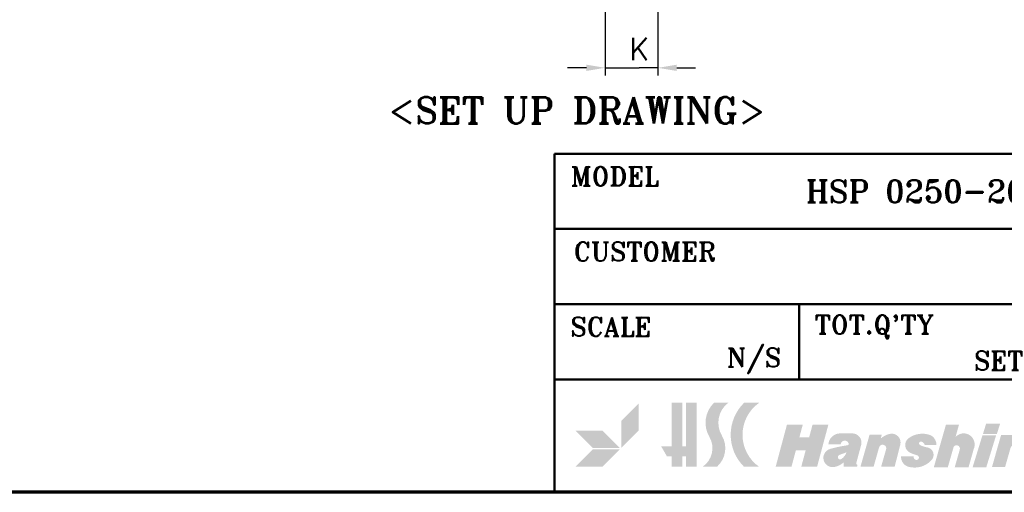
# Model space of a CAD drawing. Header units: millimetres. Extents: x 10 to 410, y -332 to 440.
# Tile 4 of 9: x 209 to 340, y 10 to 73. Entities that reach past the tile are written whole.
import ezdxf

# ---------------------------------------------------------------- set-up
doc = ezdxf.new("R2010")
doc.units = ezdxf.units.MM
doc.layers.get('0').update_dxf_attribs({"lineweight": 25})
for name, color, linetype, lineweight in [('경계(ISO)', 7, 'Continuous', 70), ('기호(ISO)', 7, 'Continuous', 25), ('제목(ISO)', 7, 'Continuous', 50), ('치수(ISO)', 7, 'Continuous', 25), ('해치 (ISO)', 3, 'Continuous', 18)]:
    doc.layers.add(name, color=color, linetype=linetype, lineweight=lineweight)
doc.styles.add('주 문자 (ISO)', font='tahoma.ttf')
doc.styles.add('텍스트 스타일70', font='RomanT.shx')
doc.styles.add('한신 주석 텍스트', font='RomanT.shx')
doc.styles.add('한신치수', font='RomanS.shx')
doc.dimstyles.new('한신체인', dxfattribs={"dimtxt": 3, "dimasz": 2.5, "dimexe": 1, "dimexo": 1, "dimgap": 1, "dimtad": 1, "dimrnd": 1e-08, "dimdsep": 46, "dimtxsty": '한신치수', "dimcen": 0.09, "dimdle": 10, "dimclrd": 3, "dimclre": 3, "dimclrt": 3, "dimazin": 2, "dimtfac": 1.168400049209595, "dimtmove": 0, "dimatfit": 3, "dimfxl": 0, "dimtolj": 1, "dimlwd": -1, "dimlwe": -1, "dimarcsym": 0})

# ---------------------------------------------------------------- blocks, each defined once
blk = doc.blocks.new('경계 도면틀')
at = {"layer": '경계(ISO)'}
blk.add_line((410, 10.00000000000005), (10, 10), dxfattribs=at)
blk = doc.blocks.new('제목 블록 한신체인 표제란')
at = {"layer": '해치 (ISO)'}
for points in [[(572.1855598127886, -133.2070913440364), (574.4855598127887, -130.9070913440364), (574.4855598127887, -127.3070913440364), (572.1855598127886, -129.6070913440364)], [(578.8855598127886, -133.0070913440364), (578.8855598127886, -127.2070913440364), (580.2855598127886, -127.2070913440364), (580.2855598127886, -133.0070913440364), (580.7855598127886, -133.0070913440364), (580.7855598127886, -127.2070913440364), (582.1855598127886, -127.2070913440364), (582.1855598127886, -135.7070913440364), (580.7855598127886, -135.7070913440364), (580.7855598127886, -134.3070913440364), (580.2855598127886, -134.3070913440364), (580.2855598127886, -135.7070913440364), (578.8855598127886, -135.7070913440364), (578.8855598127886, -134.3070913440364), (578.2361151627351, -134.3070913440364), (577.4855598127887, -133.0070913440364)], [(592.6855598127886, -135.7070913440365), (594.7855598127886, -135.7070913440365), (595.3750480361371, -133.5070913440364), (596.675048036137, -133.5070913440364), (596.0855598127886, -135.7070913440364), (598.1855598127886, -135.7070913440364), (599.6860752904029, -130.1070913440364), (597.5860752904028, -130.1070913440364), (597.1305616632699, -131.8070913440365), (595.8305616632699, -131.8070913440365), (596.2860752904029, -130.1070913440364), (594.186075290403, -130.1070913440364)], [(620.2216046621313, -131.3413157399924), (622.0747405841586, -131.3413157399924), (622.4906790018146, -129.9905162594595), (620.6375430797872, -129.9905162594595)], [(646.5809300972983, -131.2808247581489), (648.4340660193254, -131.2808247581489), (648.8500044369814, -129.930025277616), (646.9968685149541, -129.930025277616)], [(673.765548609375, -135.8005525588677), (678.0002387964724, -135.8005525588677), (678.4917728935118, -133.9995011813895), (676.2448087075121, -133.9995011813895), (677.2351065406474, -130.125030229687), (675.3144842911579, -130.125030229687)], [(568.3855598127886, -133.2070913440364), (566.0855598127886, -130.9070913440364), (569.6855598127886, -130.9070913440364), (571.9855598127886, -133.2070913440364)], [(618.8346897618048, -135.8005525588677), (620.6501352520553, -135.8005525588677), (621.9724967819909, -131.5060580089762), (620.1570512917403, -131.5060580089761)], [(647.0094606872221, -135.7400615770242), (645.1940151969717, -135.7400615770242), (646.5163767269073, -131.4455670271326), (648.3318222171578, -131.4455670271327)], [(566.0855598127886, -135.7070913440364), (569.6855598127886, -135.7070913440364), (571.9855598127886, -133.4070913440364), (568.3855598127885, -133.4070913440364)], [(666.2802856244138, -135.7400615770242), (668.0956620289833, -135.7400615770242), (668.6065279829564, -133.8681755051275), (666.7911515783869, -133.8681755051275)], [(688.7132258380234, -135.7400615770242), (686.8978494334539, -135.7400615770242), (687.408715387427, -133.8681755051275), (689.2240917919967, -133.8681755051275)]]:
    blk.add_hatch(color=7, dxfattribs=at).paths.add_polyline_path(points)
h = blk.add_hatch(color=7, dxfattribs=at)
edge = h.paths.add_edge_path()
edge.add_line((582.9855598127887, -135.7070913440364), (584.8855598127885, -135.7070913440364))
edge.add_arc((582.6992387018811, -133.2352499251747), 3.3, 311.4924651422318, 390.6839073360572)
edge.add_arc((588.396401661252, -129.8546860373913), 3.324641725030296, 127.2165836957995, 210.6839073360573, ccw=False)
edge.add_line((586.3855598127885, -127.2070913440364), (584.4855598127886, -127.2070913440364))
edge.add_arc((587.0701762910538, -129.8546860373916), 3.700000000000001, 134.310384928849, 210.3022662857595)
edge.add_arc((581.2855598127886, -133.2352499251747), 3, -55.48189215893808, 30.302266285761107, ccw=False)
h = blk.add_hatch(color=7, dxfattribs=at)
edge = h.paths.add_edge_path()
edge.add_line((588.4855598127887, -135.7070913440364), (590.4855598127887, -135.7070913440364))
edge.add_arc((593.4818074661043, -131.4570913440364), 5.200000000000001, 125.18381548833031, 234.81618451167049, ccw=False)
edge.add_line((590.4855598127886, -127.2070913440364), (588.4855598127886, -127.2070913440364))
edge.add_arc((592.6818074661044, -131.4570913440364), 5.972519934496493, 134.6353716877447, 225.3646283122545)
h = blk.add_hatch(color=7, dxfattribs=at)
edge = h.paths.add_edge_path()
edge.add_line((613.6845833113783, -135.8005525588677), (615.5446237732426, -135.8005525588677))
edge.add_line((615.5446237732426, -135.8005525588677), (616.294903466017, -133.1624995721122))
edge.add_arc((616.7190504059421, -133.2831297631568), 0.4409674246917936, -15.87610207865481, 164.1238979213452, ccw=False)
edge.add_line((617.1431973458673, -133.4037599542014), (616.4615336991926, -135.8005525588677))
edge.add_line((616.4615336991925, -135.8005525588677), (618.2954230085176, -135.8005525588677))
edge.add_line((618.2954230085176, -135.8005525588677), (618.9790811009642, -133.3967472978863))
edge.add_arc((617.446487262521, -132.7387792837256), 1.667862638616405, 336.7653479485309, 365.3220899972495)
edge.add_arc((617.6602325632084, -132.7188676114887), 1.453191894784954, 5.322089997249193, 138.548224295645)
edge.add_line((616.5710461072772, -131.7568699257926), (617.0351520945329, -130.125030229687))
edge.add_line((617.0351520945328, -130.125030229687), (615.2987393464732, -130.125030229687))
edge.add_line((615.2987393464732, -130.125030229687), (613.6845833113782, -135.8005525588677))
h = blk.add_hatch(color=7, dxfattribs=at)
edge = h.paths.add_edge_path()
edge.add_line((633.5626346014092, -132.260995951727), (635.3511772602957, -132.2609959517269))
edge.add_arc((633.7753765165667, -131.6827954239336), 1.678530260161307, 339.8506555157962, 415.660920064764)
edge.add_arc((633.3066156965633, -132.3689672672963), 2.509534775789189, 55.66092006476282, 102.5505225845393)
edge.add_arc((633.6964614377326, -134.1201387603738), 4.303575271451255, 102.5505225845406, 158.27268457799)
edge.add_arc((631.9639574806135, -133.4297347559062), 2.438574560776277, 158.2726845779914, 262.4542726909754)
edge.add_arc((632.0604522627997, -132.7012771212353), 3.173395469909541, 262.4542726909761, 348.8612562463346)
edge.add_line((635.1740681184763, -133.314331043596), (633.2825916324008, -133.314331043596))
edge.add_arc((630.7094698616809, -132.1543399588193), 2.822505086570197, 322.4703846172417, 335.73363402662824, ccw=False)
edge.add_arc((632.3360042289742, -133.4037599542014), 0.7714896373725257, 185.5092623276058, 322.4703846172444, ccw=False)
edge.add_arc((633.6840483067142, -133.2737381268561), 2.125789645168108, 120.84471607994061, 185.5092623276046, ccw=False)
edge.add_arc((632.8560371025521, -131.887197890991), 0.5108294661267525, 70.46878331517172, 120.8447160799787, ccw=False)
edge.add_arc((632.7552277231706, -132.1713826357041), 0.8123647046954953, -6.333282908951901, 70.4687833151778, ccw=False)
h = blk.add_hatch(color=7, dxfattribs=at)
edge = h.paths.add_edge_path()
edge.add_line((634.722217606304, -135.8005525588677), (636.5822580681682, -135.8005525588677))
edge.add_line((636.5822580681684, -135.8005525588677), (637.3325377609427, -133.1624995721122))
edge.add_arc((637.7566847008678, -133.2831297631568), 0.4409674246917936, -15.87610207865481, 164.1238979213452, ccw=False)
edge.add_line((638.1808316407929, -133.4037599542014), (637.4991679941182, -135.8005525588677))
edge.add_line((637.4991679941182, -135.8005525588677), (639.3330573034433, -135.8005525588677))
edge.add_line((639.3330573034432, -135.8005525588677), (640.0167153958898, -133.3967472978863))
edge.add_arc((638.4841215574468, -132.7387792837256), 1.667862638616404, 336.7653479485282, 365.3220899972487)
edge.add_arc((638.697866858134, -132.7188676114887), 1.453191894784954, 5.322089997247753, 138.548224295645)
edge.add_line((637.6086804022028, -131.7568699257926), (638.0727863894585, -130.125030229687))
edge.add_line((638.0727863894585, -130.125030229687), (636.336373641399, -130.125030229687))
edge.add_line((636.336373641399, -130.125030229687), (634.722217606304, -135.8005525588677))
h = blk.add_hatch(color=7, dxfattribs=at)
edge = h.paths.add_edge_path()
edge.add_line((659.7275868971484, -133.314331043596), (661.6190633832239, -133.314331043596))
edge.add_arc((658.5054475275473, -132.7012771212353), 3.173395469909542, 262.45427269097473, 348.8612562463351, ccw=False)
edge.add_arc((658.4089527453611, -133.4297347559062), 2.438574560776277, 158.2726845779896, 262.4542726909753, ccw=False)
edge.add_arc((660.1414567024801, -134.1201387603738), 4.303575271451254, 102.55052258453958, 158.2726845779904, ccw=False)
edge.add_arc((659.7516109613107, -132.3689672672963), 2.509534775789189, 55.66092006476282, 102.55052258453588, ccw=False)
edge.add_arc((660.2203717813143, -131.6827954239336), 1.678530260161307, -20.149344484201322, 55.660920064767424, ccw=False)
edge.add_line((661.7961725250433, -132.260995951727), (660.0076298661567, -132.260995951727))
edge.add_arc((659.2002229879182, -132.1713826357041), 0.8123647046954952, 353.6667170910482, 430.4687833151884)
edge.add_arc((659.3010323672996, -131.887197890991), 0.5108294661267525, 70.46878331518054, 120.8447160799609)
edge.add_arc((660.1290435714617, -133.2737381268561), 2.125789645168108, 120.8447160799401, 185.5092623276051)
edge.add_arc((658.7809994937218, -133.4037599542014), 0.7714896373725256, 185.5092623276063, 322.4703846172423)
edge.add_arc((657.1544651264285, -132.1543399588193), 2.822505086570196, 322.4703846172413, 335.7336340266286)
h = blk.add_hatch(color=7, dxfattribs=at)
edge = h.paths.add_edge_path()
edge.add_line((679.3100394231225, -131.4486201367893), (679.0344103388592, -132.5269996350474))
edge.add_line((679.0344103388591, -132.5269996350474), (679.7131174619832, -132.5269996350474))
edge.add_line((679.7131174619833, -132.5269996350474), (679.1722248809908, -134.6432039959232))
edge.add_arc((679.8751337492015, -134.8228644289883), 0.7255058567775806, 165.662409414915, 251.3911960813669)
edge.add_arc((680.6099023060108, -132.640653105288), 3.028098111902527, 251.3911960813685, 270)
edge.add_line((680.6099023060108, -135.6687512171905), (681.3118092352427, -135.6687512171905))
edge.add_line((681.3118092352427, -135.6687512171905), (681.6755039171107, -134.3992163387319))
edge.add_line((681.6755039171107, -134.3992163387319), (681.1657435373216, -134.3245827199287))
edge.add_arc((681.1954337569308, -134.1217934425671), 0.2049512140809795, 164.7348656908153, 261.6705490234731, ccw=False)
edge.add_line((680.9977136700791, -134.0678326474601), (681.4182302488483, -132.5269996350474))
edge.add_line((681.4182302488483, -132.5269996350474), (682.2451354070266, -132.5269996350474))
edge.add_line((682.2451354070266, -132.5269996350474), (682.5207644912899, -131.4486201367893))
edge.add_line((682.5207644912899, -131.4486201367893), (681.7147610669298, -131.4486201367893))
edge.add_line((681.7147610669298, -131.4486201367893), (682.0759887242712, -130.125030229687))
edge.add_line((682.0759887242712, -130.125030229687), (680.3384307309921, -130.125030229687))
edge.add_line((680.3384307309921, -130.125030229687), (679.9772030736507, -131.4486201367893))
edge.add_line((679.9772030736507, -131.4486201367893), (679.3100394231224, -131.4486201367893))
h = blk.add_hatch(color=7, dxfattribs=at)
edge = h.paths.add_edge_path(flags=0)
edge.add_arc((684.6264105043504, -133.1862671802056), 0.3790689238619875, 27.34228327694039, 108.5514228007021)
edge.add_arc((684.7946125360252, -133.6874746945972), 0.9077473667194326, 108.5514228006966, 206.0994410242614)
edge.add_arc((684.2850646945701, -133.9370934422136), 0.3403422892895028, 206.0994410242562, 280.5532295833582)
edge.add_arc((684.1874692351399, -133.4132320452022), 0.8732171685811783, 280.5532295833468, 387.3422832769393)
edge = h.paths.add_edge_path()
edge.add_line((684.6563119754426, -135.7400615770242), (686.2760035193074, -135.7400615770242))
edge.add_line((686.2760035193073, -135.7400615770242), (687.7221566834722, -130.0927596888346))
edge.add_line((687.7221566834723, -130.0927596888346), (686.0012344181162, -130.0927596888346))
edge.add_line((686.001234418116, -130.0927596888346), (685.5738834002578, -131.887197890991))
edge.add_arc((684.4507949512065, -132.7248882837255), 1.401089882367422, 36.7185598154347, 127.3581428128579)
edge.add_arc((686.0316001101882, -134.7956290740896), 4.006260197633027, 127.3581428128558, 167.6690583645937)
edge.add_arc((683.6852413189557, -134.2827126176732), 1.604493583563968, 167.6690583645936, 229.9230846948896)
edge.add_arc((683.3275389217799, -134.70784540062), 1.048895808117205, 229.9230846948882, 280.231560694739)
edge.add_arc((682.9796211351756, -132.7802923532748), 3.007596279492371, 280.2315606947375, 306.9859048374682)
edge.add_line((684.78904680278, -135.1827107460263), (684.6563119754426, -135.7400615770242))
h = blk.add_hatch(color=7, dxfattribs=at)
edge = h.paths.add_edge_path(flags=0)
edge.add_arc((600.3067236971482, -133.1335576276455), 1.907582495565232, 306.1770774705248, 339.9442206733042)
edge.add_line((602.098628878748, -133.7877340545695), (601.1449978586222, -134.1332632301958))
edge.add_arc((601.2502898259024, -134.4238600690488), 0.3090840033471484, 109.9169737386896, 306.1770774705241)
edge = h.paths.add_edge_path()
edge.add_line((601.7162282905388, -135.7070913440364), (603.4903233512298, -135.7070913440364))
edge.add_line((603.4903233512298, -135.7070913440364), (603.5539582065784, -135.4696028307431))
edge.add_arc((603.6109261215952, -135.2569956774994), 0.2201071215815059, 165.0000000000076, 254.9999999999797, ccw=False)
edge.add_line((603.3983189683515, -135.2000277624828), (604.0416792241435, -132.7989746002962))
edge.add_arc((602.8679866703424, -132.4844846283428), 1.21509594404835, 345.0000000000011, 450)
edge.add_line((602.8679866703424, -131.2693886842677), (601.2580183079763, -131.2693886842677))
edge.add_arc((601.2580183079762, -132.8461382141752), 1.576749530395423, 90, 175.5251169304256)
edge.add_line((599.6860752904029, -132.7231169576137), (601.3167631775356, -132.7231169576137))
edge.add_arc((601.8643550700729, -132.7842949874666), 0.5509987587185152, 22.510015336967, 173.6252393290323, ccw=False)
edge.add_arc((602.1897205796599, -132.6494575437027), 0.1988001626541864, -81.62602272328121, 22.510015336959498, ccw=False)
edge.add_arc((604.9439698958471, -151.3599966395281), 18.71336953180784, 98.37397727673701, 105.5458744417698)
edge.add_arc((600.2597206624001, -134.5215042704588), 1.235468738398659, 105.5458744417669, 281.281709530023)
edge.add_arc((599.998998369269, -133.2145454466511), 2.568179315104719, 281.2817095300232, 311.963461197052)
edge.add_line((601.7162282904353, -135.124170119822), (601.7162282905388, -135.7070913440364))
h = blk.add_hatch(color=7, dxfattribs=at)
edge = h.paths.add_edge_path()
edge.add_line((605.1586295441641, -131.4486853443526), (606.7671673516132, -131.4486853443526))
edge.add_line((606.7671673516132, -131.4486853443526), (606.6652177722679, -131.9244500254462))
edge.add_arc((608.605409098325, -134.3057543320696), 3.07163679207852, 105.45909696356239, 129.1717679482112, ccw=False)
edge.add_arc((608.1001631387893, -132.478832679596), 1.176137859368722, -14.337590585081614, 105.45909696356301, ccw=False)
edge.add_line((609.2396683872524, -132.7700852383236), (608.4889824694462, -135.7070913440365))
edge.add_line((608.4889824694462, -135.7070913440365), (606.691542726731, -135.7070913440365))
edge.add_line((606.691542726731, -135.7070913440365), (607.3788648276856, -133.2904030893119))
edge.add_arc((606.8927341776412, -133.2619131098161), 0.4869647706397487, 356.645982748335, 524.1238979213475)
edge.add_line((606.4243444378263, -133.1286999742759), (605.6910329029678, -135.7070913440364))
edge.add_line((605.6910329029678, -135.7070913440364), (603.9475107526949, -135.7070913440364))
edge.add_line((603.9475107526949, -135.7070913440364), (605.1586295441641, -131.4486853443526))
h = blk.add_hatch(color=7, dxfattribs=at)
edge = h.paths.add_edge_path()
edge.add_arc((611.3997763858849, -134.4040966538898), 0.3919692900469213, 165.4696428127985, 269.3199450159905)
edge.add_arc((611.3988223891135, -134.4844687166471), 0.311591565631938, 269.3199450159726, 434.6146394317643)
edge.add_arc((613.0627926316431, -128.4374284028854), 5.960209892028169, 244.87448421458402, 254.6146394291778, ccw=False)
edge.add_arc((611.0078744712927, -132.8191281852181), 1.120583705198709, 127.0220652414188, 244.8744842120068, ccw=False)
edge.add_arc((612.1647565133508, -134.3531330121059), 3.041923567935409, 69.38153505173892, 127.02206524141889, ccw=False)
edge.add_arc((612.9105084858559, -132.3710318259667), 0.9241721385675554, 51.52788990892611, 69.38153505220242, ccw=False)
edge.add_arc((612.5718010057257, -132.7972711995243), 1.468600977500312, -0.06645623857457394, 51.527889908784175, ccw=False)
edge.add_line((614.0404009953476, -132.7989746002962), (612.5032463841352, -132.7989746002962))
edge.add_arc((611.6510760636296, -133.2080407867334), 0.9452668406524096, 25.64234092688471, 62.04913768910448)
edge.add_arc((611.9776971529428, -132.592482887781), 0.2484219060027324, 62.04913768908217, 242.0491376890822)
edge.add_arc((613.2824919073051, -130.1334355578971), 3.032196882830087, 242.0491376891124, 261.0483130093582)
edge.add_arc((612.6533373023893, -134.127556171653), 1.011172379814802, -41.773389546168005, 81.04831300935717, ccw=False)
edge.add_arc((611.139988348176, -132.7757302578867), 3.040373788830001, 254.6106971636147, 318.22661045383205, ccw=False)
edge.add_arc((610.6905958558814, -134.4084299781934), 1.346956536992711, 175.6282231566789, 254.6106971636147, ccw=False)
edge.add_line((609.3475583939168, -134.3057543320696), (611.0203442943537, -134.3057543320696))
h = blk.add_hatch(color=7, dxfattribs=at)
edge = h.paths.add_edge_path()
edge.add_arc((624.3588127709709, -133.3100800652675), 0.4869647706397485, 356.6459827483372, 524.1238979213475)
edge.add_line((623.890423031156, -133.1768669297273), (623.1571114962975, -135.7552582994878))
edge.add_line((623.1571114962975, -135.7552582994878), (621.4135893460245, -135.7552582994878))
edge.add_line((621.4135893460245, -135.7552582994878), (622.6247081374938, -131.496852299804))
edge.add_line((622.6247081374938, -131.496852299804), (624.233245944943, -131.496852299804))
edge.add_line((624.233245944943, -131.496852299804), (624.1312963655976, -131.9726169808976))
edge.add_arc((626.0714876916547, -134.353921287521), 3.07163679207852, 105.45909696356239, 129.1717679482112, ccw=False)
edge.add_arc((625.5662417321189, -132.5269996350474), 1.176137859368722, -14.337590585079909, 105.45909696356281, ccw=False)
edge.add_line((626.7057469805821, -132.818252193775), (625.955061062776, -135.7552582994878))
edge.add_line((625.955061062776, -135.7552582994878), (624.1576213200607, -135.7552582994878))
edge.add_line((624.1576213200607, -135.7552582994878), (624.8449434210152, -133.3385700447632))
h = blk.add_hatch(color=7, dxfattribs=at)
edge = h.paths.add_edge_path(flags=0)
edge.add_arc((641.609778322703, -133.1335576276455), 1.907582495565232, 306.1770774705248, 339.9442206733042)
edge.add_line((643.4016835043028, -133.7877340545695), (642.4480524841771, -134.1332632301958))
edge.add_arc((642.5533444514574, -134.4238600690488), 0.3090840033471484, 109.9169737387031, 306.1770774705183)
edge = h.paths.add_edge_path()
edge.add_arc((644.1710412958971, -132.4844846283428), 1.215095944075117, 345.0000000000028, 450)
edge.add_line((644.1710412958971, -131.2693886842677), (642.561072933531, -131.2693886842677))
edge.add_arc((642.5610729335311, -132.8461382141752), 1.576749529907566, 90, 175.5251169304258)
edge.add_line((640.9891299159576, -132.7231169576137), (642.6198178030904, -132.7231169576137))
edge.add_arc((643.1674096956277, -132.7842949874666), 0.5509987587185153, 22.510015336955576, 173.6252393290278, ccw=False)
edge.add_arc((643.4927752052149, -132.6494575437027), 0.1988001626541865, -81.62602272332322, 22.51001533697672, ccw=False)
edge.add_arc((646.247024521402, -151.3599966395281), 18.71336953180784, 98.3739772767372, 105.54587444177)
edge.add_arc((641.562775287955, -134.5215042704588), 1.235468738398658, 105.5458744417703, 281.2817095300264)
edge.add_arc((641.3020529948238, -133.2145454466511), 2.568179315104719, 281.2817095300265, 311.9634611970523)
edge.add_line((643.0192829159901, -135.124170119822), (643.0192829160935, -135.7070913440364))
edge.add_line((643.0192829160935, -135.7070913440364), (644.7933779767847, -135.7070913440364))
edge.add_line((644.7933779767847, -135.7070913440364), (644.8570128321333, -135.4696028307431))
edge.add_arc((644.91398074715, -135.2569956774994), 0.2201071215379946, 165.0000000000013, 254.9999999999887, ccw=False)
edge.add_line((644.7013735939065, -135.2000277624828), (645.3447338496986, -132.7989746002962))
h = blk.add_hatch(color=7, dxfattribs=at)
edge = h.paths.add_edge_path()
edge.add_line((648.9385564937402, -131.4236890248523), (650.5470943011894, -131.4236890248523))
edge.add_line((650.5470943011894, -131.4236890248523), (650.4451447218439, -131.8994537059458))
edge.add_arc((652.3415039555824, -134.3158092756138), 3.071636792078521, 102.67578741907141, 128.124872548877, ccw=False)
edge.add_arc((651.9255671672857, -132.4665086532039), 1.176137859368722, -14.33759058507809, 102.67578741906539, ccw=False)
edge.add_line((653.065072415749, -132.7577612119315), (652.3143864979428, -135.6947673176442))
edge.add_line((652.3143864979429, -135.6947673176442), (650.5169467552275, -135.6947673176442))
edge.add_line((650.5169467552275, -135.6947673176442), (651.1784601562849, -133.2708874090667))
edge.add_arc((650.6929345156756, -133.2334769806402), 0.4869647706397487, 355.5939858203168, 524.7348656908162)
edge.add_line((650.2231509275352, -133.1052659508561), (649.5164369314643, -135.6947673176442))
edge.add_line((649.5164369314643, -135.6947673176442), (647.7729147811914, -135.6947673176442))
edge.add_line((647.7729147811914, -135.6947673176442), (648.9385564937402, -131.4236890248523))
h = blk.add_hatch(color=7, dxfattribs=at)
edge = h.paths.add_edge_path(flags=0)
edge.add_arc((663.9011787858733, -134.196402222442), 0.3638277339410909, 206.8671796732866, 308.4014125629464)
edge.add_arc((663.030687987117, -133.0981717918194), 1.76520716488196, 308.4014125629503, 371.1188355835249)
edge.add_arc((664.3622503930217, -132.836475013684), 0.408172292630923, 11.11883558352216, 118.2068095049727)
edge.add_arc((664.8372868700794, -133.7221615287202), 1.41320973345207, 118.2068095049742, 206.8671796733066)
edge = h.paths.add_edge_path()
edge.add_arc((662.8923265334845, -134.6430659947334), 1.099325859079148, 193.9185153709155, 245.2402045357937)
edge.add_arc((663.6308429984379, -133.0418200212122), 2.86267359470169, 245.2402045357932, 361.4115331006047)
edge.add_arc((664.7069778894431, -133.0153031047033), 1.786212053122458, 1.411533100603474, 89.82538728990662)
edge.add_arc((664.7033849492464, -134.1942532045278), 2.965167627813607, 89.82538728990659, 193.9185153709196)
h = blk.add_hatch(color=7, dxfattribs=at)
edge = h.paths.add_edge_path()
edge.add_line((669.3401537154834, -133.8849666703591), (671.0830371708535, -133.8849666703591))
edge.add_line((671.0830371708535, -133.8849666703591), (670.6591633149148, -135.4381012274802))
edge.add_arc((668.7025333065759, -134.9041073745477), 2.028188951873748, 264.33877723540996, 344.73486569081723, ccw=False)
edge.add_line((668.5024600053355, -136.9224039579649), (668.7990433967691, -136.1315149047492))
edge.add_arc((668.5803458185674, -135.134831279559), 1.020395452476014, 282.3760056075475, 338.4014193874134)
edge.add_line((669.5290948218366, -135.5104403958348), (668.730601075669, -135.5104403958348))
edge.add_line((668.730601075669, -135.5104403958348), (669.3401537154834, -133.8849666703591))
at = {"layer": '제목(ISO)'}
for p, q in [((563.2963500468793, -139.1020667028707), (563.2963500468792, -94.10206670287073)), ((563.2963500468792, -94.10206670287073), (693.2963500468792, -94.10206670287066)), ((660.7963500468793, -94.1020667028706), (660.7963500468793, -124.1020667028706)), ((693.2963500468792, -94.10206670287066), (693.2963500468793, -139.1020667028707)), ((563.2963500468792, -104.1020667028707), (693.2963500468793, -104.1020667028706)), ((628.2963500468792, -104.1020667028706), (628.2963500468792, -124.1020667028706)), ((563.2963500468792, -114.1020667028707), (693.2963500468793, -114.1020667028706)), ((595.7963500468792, -114.1020667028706), (595.7963500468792, -124.1020667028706)), ((563.2963500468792, -124.1020667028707), (693.2963500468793, -124.1020667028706)), ((693.2963500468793, -139.1020667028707), (563.2963500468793, -139.1020667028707))]:
    blk.add_line(p, q, dxfattribs=at)
at = {"layer": '제목(ISO)', "attachment_point": 5, "style": '주 문자 (ISO)'}
for s, insert, char_height in [('\\fRomanT|b0|i0;\\H2.5000;MODEL', (571.2963500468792, -97.10206670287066), 2.5), ('\\fRomanT|b0|i0;\\H2.5000;APPR. BY', (671.7963500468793, -97.10206670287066), 2.5), ('\\fRomanT|b0|i0;\\H3.0000;HSP 0250-20 37R', (616.2963500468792, -99.10206670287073), 3.00000011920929), ('\\fRomanT|b0|i0;\\H2.5000;CUSTOMER', (575.2963500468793, -107.1020667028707), 2.5), ('\\fRomanT|b0|i0;\\H2.5000;DATE', (634.2963500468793, -107.1020667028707), 2.5), ('\\fRomanT|b0|i0;\\H2.5000;CHECKED BY', (674.7963500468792, -107.1020667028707), 2.5), ('\\fRomanT|b0|i0;\\H2.5000;SCALE', (570.7963500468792, -117.1020667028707), 2.5), ("\\fRomanT|b0|i0;\\H2.5000;TOT.Q'TY", (605.7963500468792, -117.1020667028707), 2.5), ('\\fRomanT|b0|i0;\\H2.5000;WEIGHT', (636.7963500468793, -117.1020667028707), 2.5), ('\\fRomanT|b0|i0;\\H2.5000;DWN BY', (670.2963500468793, -117.1020667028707), 2.5), ('\\fRomanT|b0|i0;\\H2.5000;N/S', (589.7963500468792, -121.6020667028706), 2.5), ('\\fRomanT|b0|i0;\\H2.5000;SET', (622.2963500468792, -121.6020667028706), 2.5), ('\\fRomanT|b0|i0;\\H2.5000;KG', (654.7963500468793, -121.6020667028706), 2.5)]:
    blk.add_mtext(s, dxfattribs=dict(at, insert=insert, char_height=char_height))
at = {"layer": '제목(ISO)', "style": '텍스트 스타일70'}
blk.add_attdef('DATE_001', (630.8325816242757, -113.0984435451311), '', height=2.992753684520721, dxfattribs=at)
blk = doc.blocks.new('*D32')
at = {"layer": 'Defpoints', "color": 0, "transparency": 16777216}
for p in [(286.7482550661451, 77.62010910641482), (293.7482550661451, 77.62010910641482), (293.7482550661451, 66.42090469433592)]:
    blk.add_point(p, dxfattribs=at)
at = {"layer": '치수(ISO)', "color": 3, "transparency": 16777216}
for p, q in [((286.7482550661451, 76.62010910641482), (286.7482550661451, 65.42090469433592)), ((293.7482550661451, 76.62010910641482), (293.7482550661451, 65.42090469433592)), ((284.2482550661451, 66.42090469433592), (281.7482550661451, 66.42090469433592)), ((286.7482550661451, 66.42090469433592), (289.2482550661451, 66.42090469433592)), ((289.2482550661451, 66.42090469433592), (291.2482550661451, 66.42090469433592)), ((293.7482550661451, 66.42090469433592), (291.2482550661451, 66.42090469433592)), ((296.2482550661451, 66.42090469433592), (298.7482550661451, 66.42090469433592))]:
    blk.add_line(p, q, dxfattribs=at)
for points in [[(284.2482550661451, 66.83757136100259), (284.2482550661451, 66.00423802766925), (286.7482550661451, 66.42090469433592)], [(296.2482550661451, 66.83757136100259), (296.2482550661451, 66.00423802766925), (293.7482550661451, 66.42090469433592)]]:
    blk.add_solid(points, dxfattribs=at)
at = {"layer": '치수(ISO)', "color": 3, "transparency": 16777216, "insert": (290.2482550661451, 68.92090469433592), "char_height": 3, "attachment_point": 5, "style": '한신치수'}
blk.add_mtext('\\A1; K', dxfattribs=at)

msp = doc.modelspace()

# ---------------------------------------------------------------- block references
msp.add_blockref('경계 도면틀', (0, 0))
msp.add_blockref('제목 블록 한신체인 표제란', (-283.2963500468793, 149.1020667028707)).add_auto_attribs({'DATE_001': '2012-09-22'})

# ---------------------------------------------------------------- texts
at = {"layer": '기호(ISO)', "color": 2, "insert": (282.9900110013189, 60.76524531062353), "char_height": 3.499999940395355, "width": 59.45090652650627, "attachment_point": 5, "style": '한신 주석 텍스트'}
msp.add_mtext('{<SET UP DRAWING>}', dxfattribs=at)

# ---------------------------------------------------------------- dimensions: what is measured, and where the dimension line sits
at = {"layer": '치수(ISO)', "color": 3}
dim = msp.add_linear_dim(base=(293.7482550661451, 66.42090469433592), p1=(286.7482550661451, 77.62010910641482), p2=(293.7482550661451, 77.62010910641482), angle=180, text=' K', dimstyle='한신체인', override={"dimdec": 2, "dimtp": 0, "dimtm": -0, "dimtdec": 2, "dimtofl": 0}, dxfattribs=at)
dim.commit()
dim.dimension.update_dxf_attribs({"geometry": '*D32', "text_midpoint": (290.2482550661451, 66.42090469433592), "dimtype": 160})

doc.saveas('drawing.dxf')
